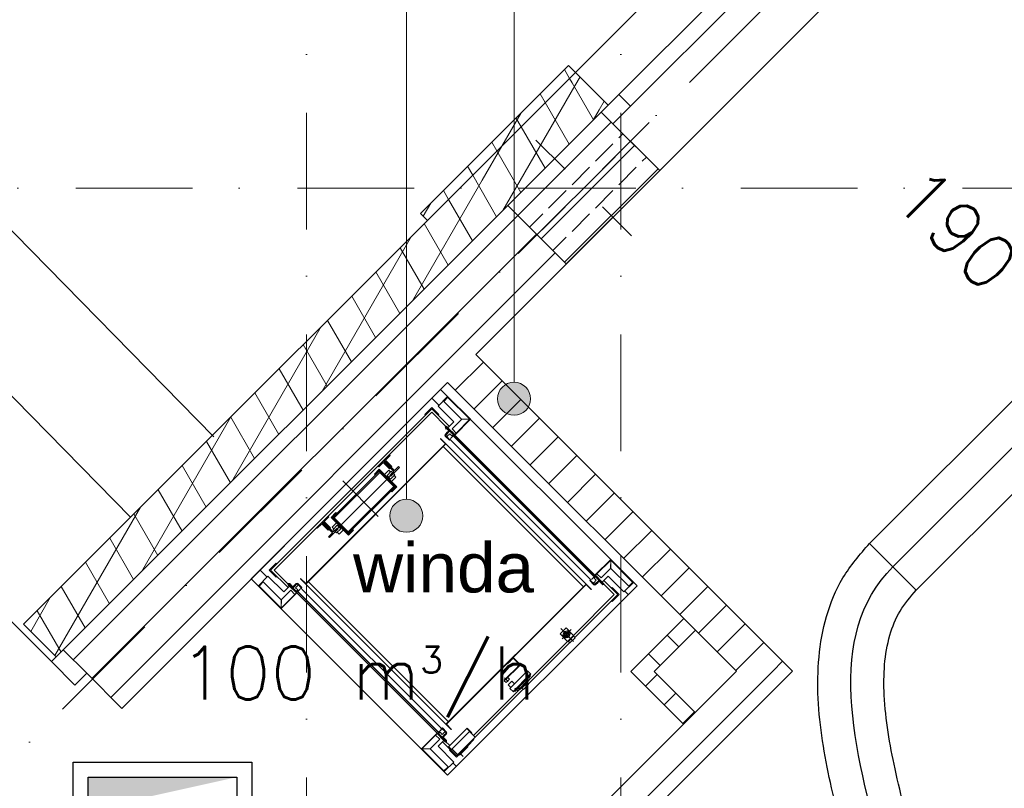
# Model space of a CAD drawing. Header units: millimetres. Extents: x -4612887 to -4536833, y -5457376 to -5415716.
# Tile 43 of 144: x -4593944 to -4590965, y -5426730 to -5424405. Entities that reach past the tile are written whole.
import ezdxf

# ---------------------------------------------------------------- set-up
doc = ezdxf.new("R2010")
doc.units = ezdxf.units.MM
doc.header["$MEASUREMENT"] = 0
doc.linetypes.add('Kropki i Kreski', pattern=[670.277762, 352.777767, -176.388884, 0, -141.111112])
doc.layers.get('0').update_dxf_attribs({"color": 8, "lineweight": 18})
for name, color, linetype, lineweight in [('FLUID-N2', 7, 'Continuous', 30), ('FLUID-N3', 7, 'Continuous', 30), ('FLUID-N3-160-ARRGR', 7, 'Continuous', 25), ('FLUID-W1g-160-ARRGR', 7, 'Continuous', 25), ('Linia', 8, 'Continuous', 18), ('Opisy', 8, 'Continuous', 18), ('Osie', 8, 'Continuous', 18), ('Slupy', 8, 'Continuous', 18), ('Ściany', 8, 'Continuous', 18), ('Ściany obudowa', 8, 'Continuous', 18), ('Ściany wewnętrzne', 7, 'Continuous', 18), ('Ściany zewnętrzne', 255, 'Continuous', 18)]:
    doc.layers.add(name, color=color, linetype=linetype, lineweight=lineweight)
doc.layers.add('FLUID-N3-SYM', color=7, linetype='Continuous')
doc.styles.add('FDBES', font='simplex.shx')
doc.styles.add('GENERATED_STYLE_5', font='arial.ttf')
doc.linetypes.add('ZIGZAG', pattern='A,0.0001,-0.2,[131,ltypeshp.shx,S=0.2,R=0,X=-0.2,Y=0],-0.4,[131,ltypeshp.shx,S=0.2,R=180,X=0.2,Y=0],-0.2', length=0.8001)
pattern_1 = [(60, (-4559356.9, -5416807.61), (-86.60254, 50), []), (120, (-4559356.9, -5416807.61), (86.60254, 50), [])]
pattern_2 = [(45, (-4559356.9, -5416807.61), (-56.56854, 56.56854), [])]
pattern_3 = [(45, (-4559356.9, -5416807.61), (-56.56854, 56.56854), []), (135, (-4559356.9, -5416807.61), (56.56854, 56.56854), [])]

# ---------------------------------------------------------------- blocks, each defined once
blk = doc.blocks.new('*U1137')
at = {"color": 7, "linetype": 'Continuous'}
for p, q in [((-270, -245), (-270, 245)), ((-270, 245), (270, 245)), ((270, 245), (270, -245)), ((270, -245), (-270, -245))]:
    blk.add_line(p, q, dxfattribs=at)
at = {"color": 0, "linetype": 'ByBlock', "lineweight": -2}
for p, q in [((-225, -200), (-225, 200)), ((-225, 200), (225, 200)), ((225, 200), (225, -200)), ((225, -200), (-225, -200))]:
    blk.add_line(p, q, dxfattribs=at)
at = {"color": 0, "linetype": 'ByBlock'}
blk.add_solid([(-225, 200), (225, 200), (-225, -200), (-135, 120)], dxfattribs=at)
blk = doc.blocks.new('*U1136')
at = {"color": 7, "linetype": 'Continuous'}
for p, q in [((-310, -270), (-310, 270)), ((-310, 270), (180, 270)), ((180, 270), (180, -270)), ((255, 225), (255, -225)), ((180, -270), (-310, -270))]:
    blk.add_line(p, q, dxfattribs=at)
at = {"color": 96, "linetype": 'Continuous', "lineweight": -2}
blk.add_line((285, 270), (285, -270), dxfattribs=at)
at = {"color": 0, "linetype": 'ByBlock', "lineweight": -2}
for p, q in [((-265, -225), (-265, 225)), ((-265, 225), (135, 225)), ((135, 225), (135, -225)), ((285, 225), (180, 225)), ((135, -225), (-265, -225)), ((285, -225), (180, -225))]:
    blk.add_line(p, q, dxfattribs=at)
blk = doc.blocks.new('*U264')
at = {"color": 134, "linetype": 'Continuous', "lineweight": -2}
for p, q in [((-600, -100), (-600, 100)), ((600, 100), (600, -100))]:
    blk.add_line(p, q, dxfattribs=at)
at = {"color": 0, "linetype": 'ByBlock', "lineweight": -2}
for p, q in [((-600, 100), (600, 100)), ((-600, -100), (600, -100))]:
    blk.add_line(p, q, dxfattribs=at)
at = {"layer": 'FLUID-N3-SYM', "color": 7, "linetype": 'Continuous'}
blk.add_line((-600, 0), (600, 0), dxfattribs=at)
blk = doc.blocks.new('*U265')
at = {"color": 134, "linetype": 'Continuous', "lineweight": -2}
for p, q in [((-70.7, 70.7), (70.7, -70.7)), ((13.5, -1837), (-127.9, -1695.6))]:
    blk.add_line(p, q, dxfattribs=at)
at = {"color": 134, "linetype": 'ZIGZAG', "lineweight": -2, "ltscale": 50}
for points in [[(-127.9, -1695.6), (-79, -1632.2), (-48.1, -1559.7), (-31, -1378.2), (-63.6, -1155.4), (-125.2, -908.9), (-189.1, -653.2), (-226, -398.2), (-200.9, -150.2), (-151.2, -33.7), (-70.7, 70.7)], [(13.5, -1837), (94, -1732.6), (143.7, -1616.1), (168.8, -1368.2), (131.9, -1113.1), (68, -857.4), (6.4, -611), (-26.2, -388.1), (-9, -206.6), (21.8, -134.1), (70.7, -70.7)]]:
    blk.add_spline(points, degree=3, dxfattribs=at)
at = {"layer": 'FLUID-N3-SYM', "color": 7, "linetype": 'Continuous', "start_tangent": (0.707107, 0.707107), "end_tangent": (0.707107, 0.707107)}
blk.add_spline([(-57.2, -1766.3), (-28.6, -883.2), (0, 0)], degree=3, dxfattribs=at)
blk = doc.blocks.new('Linia_5', base_point=(-4592773.8, -5424266.7))
at = {"layer": 'Linia', "linetype": 'Continuous'}
blk.add_hatch(color=256, dxfattribs=at).paths.add_polyline_path([(-4592723.8, -5425905.8), (-4592727.6, -5425886.7), (-4592738.5, -5425870.5), (-4592754.7, -5425859.7), (-4592773.8, -5425855.8), (-4592792.9, -5425859.7), (-4592809.2, -5425870.5), (-4592820, -5425886.7), (-4592823.8, -5425905.8), (-4592820, -5425925), (-4592809.2, -5425941.2), (-4592792.9, -5425952), (-4592773.8, -5425955.8), (-4592754.7, -5425952), (-4592738.5, -5425941.2), (-4592727.6, -5425925)])
blk.add_line((-4592773.8, -5424266.7), (-4592773.8, -5425855.8), dxfattribs=at)
blk.add_circle((-4592773.8, -5425905.8), 50, dxfattribs=at)
blk = doc.blocks.new('Linia_22', base_point=(-4592448.1, -5423134.4))
at = {"layer": 'Linia', "linetype": 'Continuous'}
blk.add_hatch(color=256, dxfattribs=at).paths.add_polyline_path([(-4592398.1, -5425551.7), (-4592401.9, -5425532.6), (-4592412.7, -5425516.4), (-4592429, -5425505.5), (-4592448.1, -5425501.7), (-4592467.2, -5425505.5), (-4592483.5, -5425516.4), (-4592494.3, -5425532.6), (-4592498.1, -5425551.7), (-4592494.3, -5425570.8), (-4592483.5, -5425587.1), (-4592467.2, -5425597.9), (-4592448.1, -5425601.7), (-4592429, -5425597.9), (-4592412.7, -5425587.1), (-4592401.9, -5425570.8)])
blk.add_line((-4592448.1, -5423134.4), (-4592448.1, -5425501.7), dxfattribs=at)
blk.add_circle((-4592448.1, -5425551.7), 50, dxfattribs=at)

msp = doc.modelspace()

# ---------------------------------------------------------------- hatches: boundary and pattern name
at = {"layer": 'Slupy', "linetype": 'Continuous'}
h = msp.add_hatch(dxfattribs=at)
h.set_pattern_fill('BETON_ZBROJONY', color=8, style=0, pattern_type=2)
h.set_pattern_definition([(45, (-4559356.9, -5416807.61), (-70.71068, 70.71068), []), (45, (-4559392.25, -5416772.26), (-70.71068, 70.71068), [75, -25])])
h.paths.add_polyline_path([(-4592290.2, -5425143.9), (-4592007.4, -5424861.1), (-4592184.2, -5424684.3), (-4592467, -5424967.1)])
at = {"layer": 'Ściany', "linetype": 'Continuous'}
h = msp.add_hatch(dxfattribs=at)
h.set_pattern_fill('IZOLACJA_MIĘKKA', color=8, style=0, pattern_type=2)
h.set_pattern_definition(pattern_1)
h.paths.add_polyline_path([(-4592283.2, -5424542.9), (-4592731.4, -5424991.1), (-4592710.2, -5425012.3), (-4592262, -5424564.1)])
at = {"layer": 'Ściany obudowa', "linetype": 'Continuous'}
h = msp.add_hatch(dxfattribs=at)
h.set_pattern_fill('BLOCZKI_BETONOWE', color=8, style=0, pattern_type=2)
h.set_pattern_definition(pattern_3)
h.paths.add_polyline_path([(-4591934.5, -5426216.9), (-4592094.5, -5426377), (-4592023.8, -5426377), (-4591899.1, -5426252.3)])
h = msp.add_hatch(dxfattribs=at)
h.set_pattern_fill('BLOCZKI_BETONOWE', color=8, style=0, pattern_type=2)
h.set_pattern_definition(pattern_3)
h.paths.add_polyline_path([(-4592094.5, -5426377), (-4591935.5, -5426536), (-4591900.2, -5426500.6), (-4592023.8, -5426377)])
at = {"layer": 'Ściany wewnętrzne', "linetype": 'Continuous'}
h = msp.add_hatch(dxfattribs=at)
h.set_pattern_fill('BLOCZKI_CERAMICZNE', color=8, style=0, pattern_type=2)
h.set_pattern_definition(pattern_2)
h.paths.add_polyline_path([(-4592648.9, -5425502.5), (-4591775.5, -5426375.9), (-4591605.8, -5426375.9), (-4592564, -5425417.7)])
h = msp.add_hatch(dxfattribs=at)
h.set_pattern_fill('BLOCZKI_CERAMICZNE', color=8, style=0, pattern_type=2)
h.set_pattern_definition(pattern_2)
h.paths.add_polyline_path([(-4593493.3, -5428263.4), (-4591605.8, -5426375.9), (-4591775.5, -5426375.9), (-4593578.1, -5428178.6)])
at = {"layer": 'Ściany zewnętrzne', "linetype": 'Continuous'}
h = msp.add_hatch(dxfattribs=at)
h.set_pattern_fill('IZOLACJA_MIĘKKA', color=8, style=0, pattern_type=2)
h.set_pattern_definition(pattern_1)
h.paths.add_polyline_path([(-4592283.2, -5424585.3), (-4592184.2, -5424684.3), (-4592163, -5424663.1), (-4592262, -5424564.1)])
h = msp.add_hatch(dxfattribs=at)
h.set_pattern_fill('IZOLACJA_MIĘKKA', color=8, style=0, pattern_type=2)
h.set_pattern_definition(pattern_1)
h.paths.add_polyline_path([(-4592283.2, -5424585.3), (-4592566, -5424868.1), (-4592467, -5424967.1), (-4592184.2, -5424684.3)])
h = msp.add_hatch(dxfattribs=at)
h.set_pattern_fill('IZOLACJA_MIĘKKA', color=8, style=0, pattern_type=2)
h.set_pattern_definition(pattern_1)
h.paths.add_polyline_path([(-4592566, -5424868.1), (-4593931.8, -5426233.9), (-4593832.8, -5426332.9), (-4593811.6, -5426311.7), (-4592467, -5424967.1)])
h = msp.add_hatch(dxfattribs=at)
h.set_pattern_fill('BLOCZKI_CERAMICZNE', color=8, style=0, pattern_type=2)
h.set_pattern_definition(pattern_2)
h.paths.add_polyline_path([(-4593811.6, -5426311.7), (-4593740.9, -5426382.4), (-4593634.8, -5426488.5), (-4592290.2, -5425143.9), (-4592467, -5424967.1)])

# ---------------------------------------------------------------- linework, layer by layer
at = {"color": 8, "linetype": 'Continuous'}
for p, q in [((-4593242.8, -5426096.5), (-4592670.1, -5425523.7)), ((-4592670.1, -5425523.7), (-4592076.1, -5426117.7)), ((-4592696.6, -5425550.3), (-4592675.4, -5425571.5)), ((-4592678, -5425574.1), (-4592648.9, -5425545)), ((-4592661.3, -5425559), (-4592662.1, -5425558.2)), ((-4592648.9, -5425546.5), (-4592661.3, -5425559)), ((-4592660.8, -5425559.5), (-4592648.3, -5425547.1)), ((-4592606.7, -5425613.6), (-4592660.8, -5425559.5)), ((-4592579.9, -5425613.9), (-4592648.9, -5425545)), ((-4592648.9, -5425546.5), (-4592648.1, -5425547.3)), ((-4592581.5, -5425613.9), (-4592648.9, -5425546.5)), ((-4592648.3, -5425547.1), (-4592581.6, -5425613.9)), ((-4592696.6, -5425582.1), (-4593184.5, -5426070)), ((-4592717.8, -5425599), (-4592696.6, -5425577.8)), ((-4592696.6, -5425582.1), (-4592715.7, -5425601.2)), ((-4592696.6, -5425577.8), (-4592675.4, -5425599)), ((-4592677.5, -5425601.2), (-4592696.6, -5425582.1)), ((-4592696.6, -5425582.1), (-4592643.6, -5425635.1)), ((-4592630.3, -5425621.8), (-4592678, -5425574.1)), ((-4593173.9, -5426070), (-4592696.6, -5425592.7)), ((-4592715.7, -5425601.2), (-4592717.8, -5425599)), ((-4592653.2, -5425636.1), (-4592696.6, -5425592.7)), ((-4592675.4, -5425599), (-4592677.5, -5425601.2)), ((-4592635.6, -5425643.1), (-4592607.2, -5425614.7)), ((-4592579.9, -5425613.9), (-4592627.6, -5425661.6)), ((-4592627.6, -5425661.6), (-4592579.9, -5425613.9)), ((-4592581.5, -5425613.9), (-4592623.1, -5425655.5)), ((-4592623.1, -5425655.5), (-4592581.6, -5425613.9)), ((-4592607.2, -5425614.7), (-4592581.6, -5425613.9)), ((-4592606.7, -5425613.6), (-4592581.5, -5425613.9)), ((-4592656, -5425659.8), (-4592646.5, -5425650.2)), ((-4592646.5, -5425648.1), (-4592655.8, -5425638.8)), ((-4592648.2, -5425636.5), (-4592655.2, -5425643.5)), ((-4592654.4, -5425637.5), (-4592645.2, -5425646.7)), ((-4592654.2, -5425635.1), (-4592653.4, -5425634.3)), ((-4592654.2, -5425635.1), (-4592627.6, -5425661.6)), ((-4592653.9, -5425660.8), (-4592643.3, -5425650.2)), ((-4592653.4, -5425634.3), (-4592648.1, -5425639.6)), ((-4592653.1, -5425636.2), (-4592627.9, -5425661.4)), ((-4592648.1, -5425639.6), (-4592630.3, -5425621.8)), ((-4592627.6, -5425660), (-4592648.1, -5425639.6)), ((-4592645.1, -5425646.8), (-4592629.2, -5425662.7)), ((-4592641.7, -5425650.2), (-4592632.2, -5425659.8)), ((-4592623.1, -5425655.5), (-4592635.6, -5425643.1)), ((-4592670.1, -5425672.2), (-4592670.7, -5425672.9)), ((-4592670.7, -5425672.9), (-4592655.5, -5425688.1)), ((-4592654.2, -5425688.1), (-4592670.1, -5425672.2)), ((-4592643.6, -5425677), (-4592656, -5425664.5)), ((-4592654.7, -5425661.1), (-4592645.1, -5425651.5)), ((-4592642.2, -5425675.7), (-4592654.7, -5425663.2)), ((-4592652, -5425664.8), (-4592653.9, -5425662.9)), ((-4592648, -5425657.1), (-4592652, -5425653.2)), ((-4592642.8, -5425657.6), (-4592649.9, -5425664.8)), ((-4592645.7, -5425660.5), (-4592646.5, -5425661.3)), ((-4592642.2, -5425675.7), (-4592643.6, -5425677)), ((-4592636.4, -5425664), (-4592642.8, -5425657.6)), ((-4592639.3, -5425671.2), (-4592632.2, -5425664)), ((-4592218.2, -5426097.6), (-4592639.3, -5425676.5)), ((-4592634.3, -5425661.9), (-4592636.4, -5425664)), ((-4592203.6, -5426092.5), (-4592634.3, -5425661.9)), ((-4592632.2, -5425659.8), (-4592633.5, -5425661.1)), ((-4592633.5, -5425661.1), (-4592202.9, -5426091.7)), ((-4592632.2, -5425664), (-4592205.8, -5426090.4)), ((-4592629.2, -5425662.7), (-4592627.9, -5425661.4)), ((-4592203.1, -5426086.2), (-4592627.9, -5425661.4)), ((-4592623.1, -5425655.5), (-4592627.6, -5425660)), ((-4592627.6, -5425661.6), (-4592203.4, -5426085.9)), ((-4592654.2, -5425688.1), (-4593078.4, -5426112.4)), ((-4592655.5, -5425688.1), (-4593078.4, -5426111.1)), ((-4592237.9, -5426120.4), (-4592662.1, -5425696.1)), ((-4592229.9, -5426112.4), (-4592654.2, -5425688.1)), ((-4592843.8, -5425739.9), (-4592822.5, -5425761.1)), ((-4592841.1, -5425737.2), (-4592819.9, -5425758.4)), ((-4592836.9, -5425737.2), (-4592823.1, -5425723.4)), ((-4592817.8, -5425756.3), (-4592836.9, -5425737.2)), ((-4592823.1, -5425723.4), (-4592825.2, -5425721.3)), ((-4592870.5, -5425779.9), (-4592855.7, -5425765)), ((-4592869, -5425781.5), (-4592855.7, -5425768.2)), ((-4592857.6, -5425757.9), (-4592859.7, -5425755.8)), ((-4592843.8, -5425744.1), (-4592857.6, -5425757.9)), ((-4592802.7, -5425818.1), (-4592855.7, -5425765)), ((-4592805.3, -5425818.6), (-4592855.7, -5425768.2)), ((-4592824.7, -5425763.2), (-4592843.8, -5425744.1)), ((-4592826.8, -5425768), (-4592839.8, -5425781)), ((-4592835.8, -5425747.8), (-4592833.2, -5425745.2)), ((-4592811.9, -5425771.7), (-4592835.8, -5425747.8)), ((-4592833.2, -5425745.2), (-4592809.3, -5425769)), ((-4592826.8, -5425768), (-4592821.5, -5425773.3)), ((-4592822.5, -5425761.1), (-4592824.7, -5425763.2)), ((-4592794.7, -5425759.7), (-4592821.2, -5425786.3)), ((-4592819.9, -5425758.4), (-4592817.8, -5425756.3)), ((-4592809.3, -5425769), (-4592797.4, -5425757.1)), ((-4592797.4, -5425757.1), (-4592794.7, -5425759.7)), ((-4592855.8, -5425770.5), (-4592996.1, -5425910.8)), ((-4592854.4, -5425774.3), (-4592992.3, -5425912.2)), ((-4592814.1, -5425776.4), (-4592990.1, -5425952.5)), ((-4592966.5, -5425800.1), (-4592858.8, -5425907.8)), ((-4592869, -5425781.5), (-4592870.5, -5425779.9)), ((-4592808.1, -5425818.2), (-4592855.8, -5425770.5)), ((-4592811.9, -5425816.8), (-4592854.4, -5425774.3)), ((-4592832.1, -5425783.9), (-4592819.4, -5425771.1)), ((-4592821.5, -5425794.5), (-4592832.1, -5425783.9)), ((-4592823.9, -5425783.6), (-4592811.9, -5425771.7)), ((-4592815.4, -5425775.1), (-4592823.9, -5425783.6)), ((-4592821.2, -5425786.3), (-4592823.9, -5425783.6)), ((-4592823.9, -5425783.6), (-4592821.2, -5425786.3)), ((-4592808.8, -5425781.7), (-4592821.5, -5425794.5)), ((-4592821.2, -5425786.3), (-4592812.7, -5425777.8)), ((-4592819.4, -5425771.1), (-4592815.4, -5425775.1)), ((-4592805.6, -5425789.2), (-4592818.6, -5425802.2)), ((-4592808.8, -5425781.7), (-4592812.7, -5425777.8)), ((-4592805.6, -5425789.2), (-4592810.9, -5425783.9)), ((-4592811.9, -5425816.8), (-4592949.8, -5425954.6)), ((-4592808.1, -5425818.2), (-4592948.4, -5425958.5)), ((-4592818.6, -5425831.9), (-4592805.3, -5425818.6)), ((-4592817.5, -5425832.9), (-4592802.7, -5425818.1)), ((-4592817.5, -5425832.9), (-4592818.6, -5425831.9)), ((-4593022.5, -5425922.8), (-4593008.7, -5425909)), ((-4593008.7, -5425909), (-4593010.8, -5425906.9)), ((-4592986.7, -5425896), (-4593001.5, -5425910.9)), ((-4592948.5, -5425963.9), (-4593001.5, -5425910.9)), ((-4592985.1, -5425897.6), (-4592998.4, -5425910.9)), ((-4592948, -5425961.3), (-4592998.4, -5425910.9)), ((-4592948.4, -5425958.5), (-4592996.1, -5425910.8)), ((-4592949.8, -5425954.6), (-4592992.3, -5425912.2)), ((-4592985.1, -5425897.6), (-4592986.7, -5425896)), ((-4593043.2, -5425943.5), (-4593045.3, -5425941.4)), ((-4593043.2, -5425943.5), (-4593045.3, -5425941.4)), ((-4593029.4, -5425929.7), (-4593043.2, -5425943.5)), ((-4593029.4, -5425925.5), (-4593008.2, -5425946.7)), ((-4593010.3, -5425948.8), (-4593029.4, -5425929.7)), ((-4593026.7, -5425922.8), (-4593005.5, -5425944)), ((-4593003.4, -5425941.9), (-4593022.5, -5425922.8)), ((-4593018.8, -5425930.8), (-4593021.4, -5425933.4)), ((-4593021.4, -5425933.4), (-4592997.6, -5425957.3)), ((-4592994.9, -5425954.6), (-4593018.8, -5425930.8)), ((-4593008.2, -5425946.7), (-4593010.3, -5425948.8)), ((-4593006.8, -5425971.9), (-4592980.3, -5425945.4)), ((-4593005.5, -5425944), (-4593003.4, -5425941.9)), ((-4592998.6, -5425939.8), (-4592985.6, -5425926.8)), ((-4592998.6, -5425939.8), (-4592993.3, -5425945.1)), ((-4592982.7, -5425934.5), (-4592995.4, -5425947.2)), ((-4592995.4, -5425947.2), (-4592991.5, -5425951.2)), ((-4592983, -5425942.7), (-4592994.9, -5425954.6)), ((-4592991.5, -5425951.2), (-4592983, -5425942.7)), ((-4592980.3, -5425945.4), (-4592988.8, -5425953.8)), ((-4592984.8, -5425957.8), (-4592972.1, -5425945.1)), ((-4592980.3, -5425945.4), (-4592983, -5425942.7)), ((-4592983, -5425942.7), (-4592980.3, -5425945.4)), ((-4592972.1, -5425945.1), (-4592982.7, -5425934.5)), ((-4592977.4, -5425961), (-4592964.4, -5425948)), ((-4592933.7, -5425949.1), (-4592948.5, -5425963.9)), ((-4592934.7, -5425948), (-4592948, -5425961.3)), ((-4592933.7, -5425949.1), (-4592934.7, -5425948)), ((-4592997.6, -5425957.3), (-4593009.5, -5425969.2)), ((-4593009.5, -5425969.2), (-4593006.8, -5425971.9)), ((-4593009.5, -5425969.2), (-4593006.8, -5425971.9)), ((-4592984.8, -5425957.8), (-4592988.8, -5425953.8)), ((-4592977.4, -5425961), (-4592982.7, -5425955.7)), ((-4592155.7, -5426038.2), (-4592203.4, -5426085.9)), ((-4592203.4, -5426085.9), (-4592155.7, -5426038.2)), ((-4592155.7, -5426038.2), (-4592086.7, -5426107.1)), ((-4593167.5, -5426048.8), (-4593188.7, -5426070)), ((-4593184.5, -5426070), (-4593165.4, -5426050.9)), ((-4593165.4, -5426050.9), (-4593167.5, -5426048.8)), ((-4592155.7, -5426039.7), (-4592197.3, -5426081.4)), ((-4592184.8, -5426093.8), (-4592156.4, -5426065.5)), ((-4592182.2, -5426064.7), (-4592182.1, -5426064.7)), ((-4592155.7, -5426039.8), (-4592156.4, -5426065.5)), ((-4592088.8, -5426106.6), (-4592155.7, -5426039.8)), ((-4592155.6, -5426040.8), (-4592155.6, -5426039.8)), ((-4592155.6, -5426039.8), (-4592088.3, -5426107.1)), ((-4592155.4, -5426064.9), (-4592155.6, -5426040.8)), ((-4592101.3, -5426119), (-4592155.4, -5426064.9)), ((-4593242.8, -5426096.5), (-4592648.9, -5426690.5)), ((-4593192.5, -5426088.5), (-4593221.6, -5426117.7)), ((-4593216.3, -5426070), (-4593195.1, -5426091.2)), ((-4593144.7, -5426136.3), (-4593192.5, -5426088.5)), ((-4593188.7, -5426070), (-4593167.5, -5426091.2)), ((-4593165.4, -5426089.1), (-4593184.5, -5426070)), ((-4593131.5, -5426123), (-4593184.5, -5426070)), ((-4593173.9, -5426070), (-4592680.4, -5426563.5)), ((-4593167.5, -5426091.2), (-4593165.4, -5426089.1)), ((-4593094.3, -5426096.5), (-4593093.7, -5426095.8)), ((-4593078.4, -5426112.4), (-4593094.3, -5426096.5)), ((-4593094.3, -5426096.5), (-4593093.7, -5426097.2)), ((-4593093.7, -5426095.8), (-4593078.4, -5426111.1)), ((-4592205.8, -5426090.4), (-4592212.9, -5426097.6)), ((-4592205.8, -5426094.6), (-4592203.6, -5426092.5)), ((-4592199.4, -5426101), (-4592205.8, -5426094.6)), ((-4592204.4, -5426087.5), (-4592203.1, -5426086.2)), ((-4592188.5, -5426103.4), (-4592204.4, -5426087.5)), ((-4592176.9, -5426112.4), (-4592203.4, -5426085.9)), ((-4592203.1, -5426086.2), (-4592177.9, -5426111.3)), ((-4592202.9, -5426091.7), (-4592201.5, -5426090.4)), ((-4592197.3, -5426081.4), (-4592201.8, -5426085.9)), ((-4592201.8, -5426085.9), (-4592181.4, -5426106.3)), ((-4592201.5, -5426090.4), (-4592192, -5426099.9)), ((-4592198.1, -5426080.6), (-4592198.1, -5426080.6)), ((-4592197.3, -5426081.4), (-4592184.8, -5426093.8)), ((-4592163.6, -5426088.5), (-4592181.4, -5426106.3)), ((-4592115.9, -5426136.3), (-4592163.6, -5426088.5)), ((-4593152.7, -5426186.7), (-4593221.6, -5426117.7)), ((-4593220, -5426117.7), (-4593207.6, -5426105.3)), ((-4593220, -5426117.7), (-4593219.2, -5426118.5)), ((-4593152.7, -5426185.1), (-4593220, -5426117.7)), ((-4593207, -5426105.8), (-4593219.5, -5426118.2)), ((-4593219.5, -5426118.2), (-4593152.6, -5426185)), ((-4593207.6, -5426105.3), (-4593208.4, -5426104.5)), ((-4593153, -5426159.9), (-4593207, -5426105.8)), ((-4593127, -5426118.5), (-4593144.7, -5426136.3)), ((-4593131.5, -5426112.4), (-4593132.3, -5426113.2)), ((-4593132.3, -5426113.2), (-4593127, -5426118.5)), ((-4593131.5, -5426112.4), (-4593105, -5426138.9)), ((-4593130.4, -5426113.5), (-4593105.2, -5426138.7)), ((-4593130, -5426118.4), (-4593123.1, -5426111.4)), ((-4593129.1, -5426112.1), (-4593119.8, -5426121.4)), ((-4593118.5, -5426120.1), (-4593127.8, -5426110.8)), ((-4593106.5, -5426138.9), (-4593127, -5426118.5)), ((-4593119.8, -5426121.4), (-4593103.9, -5426137.3)), ((-4593106.8, -5426110.6), (-4593116.4, -5426120.1)), ((-4593105.8, -5426112.7), (-4593116.4, -5426123.3)), ((-4593116.4, -5426124.9), (-4593106.8, -5426134.4)), ((-4593105.5, -5426111.9), (-4593115, -5426121.4)), ((-4593109.4, -5426118.5), (-4593113.4, -5426114.6)), ((-4593108.9, -5426123.8), (-4593101.8, -5426116.7)), ((-4593102.6, -5426130.2), (-4593108.9, -5426123.8)), ((-4593106, -5426120.9), (-4593105.2, -5426120.1)), ((-4593101.8, -5426114.5), (-4593103.6, -5426112.7)), ((-4593090.9, -5426124.3), (-4593103.4, -5426111.9)), ((-4593095.4, -5426127.3), (-4593102.6, -5426134.4)), ((-4593089.6, -5426123), (-4593102, -5426110.6)), ((-4593090.9, -5426124.3), (-4593089.6, -5426123)), ((-4592669, -5426548.3), (-4593090.1, -5426127.3)), ((-4592654.2, -5426536.7), (-4593078.4, -5426112.4)), ((-4593070.5, -5426104.5), (-4592646.2, -5426528.7)), ((-4592229.9, -5426112.4), (-4592654.2, -5426536.7)), ((-4592229.9, -5426113.7), (-4592652.8, -5426536.7)), ((-4592076.1, -5426117.7), (-4592648.9, -5426690.5)), ((-4592229.9, -5426112.4), (-4592214, -5426128.3)), ((-4592214.7, -5426129), (-4592229.9, -5426113.7)), ((-4592218.8, -5426101.8), (-4592217.4, -5426100.5)), ((-4592206.3, -5426114.3), (-4592218.8, -5426101.8)), ((-4592217.4, -5426100.5), (-4592205, -5426112.9)), ((-4592206.6, -5426108.2), (-4592199.4, -5426101)), ((-4592204.7, -5426112.1), (-4592206.6, -5426110.3)), ((-4592202.3, -5426103.9), (-4592203.1, -5426104.7)), ((-4592202.9, -5426112.9), (-4592193.3, -5426103.4)), ((-4592192, -5426101.5), (-4592202.6, -5426112.1)), ((-4592201.5, -5426114.3), (-4592192, -5426104.7)), ((-4592198.9, -5426106.3), (-4592194.9, -5426110.2)), ((-4592189.9, -5426104.7), (-4592180.6, -5426114)), ((-4592188.4, -5426103.5), (-4592179.3, -5426112.7)), ((-4592179.2, -5426107.8), (-4592184, -5426112.6)), ((-4592181.4, -5426106.3), (-4592176.1, -5426111.6)), ((-4592145.1, -5426144.2), (-4592177.8, -5426111.5)), ((-4592176.9, -5426101.8), (-4592134.4, -5426144.2)), ((-4592176.1, -5426111.6), (-4592176.9, -5426112.4)), ((-4592151.4, -5426123), (-4592153.5, -5426125.1)), ((-4592153.5, -5426125.1), (-4592134.4, -5426144.2)), ((-4592130.2, -5426144.2), (-4592151.4, -5426123)), ((-4592086.7, -5426107.1), (-4592115.9, -5426136.3)), ((-4592101.3, -5426119), (-4592088.8, -5426106.6)), ((-4592088.3, -5426107.1), (-4592100.8, -5426119.6)), ((-4592100.8, -5426119.6), (-4592100, -5426120.4)), ((-4593152.7, -5426186.7), (-4593105, -5426138.9)), ((-4593105, -5426138.9), (-4593152.7, -5426186.7)), ((-4593152.7, -5426185.1), (-4593111.1, -5426143.4)), ((-4593111.1, -5426143.4), (-4593152.6, -5426185)), ((-4593123.5, -5426131), (-4593151.9, -5426159.3)), ((-4593111.1, -5426143.4), (-4593123.5, -5426131)), ((-4593111.1, -5426143.4), (-4593106.5, -5426138.9)), ((-4593110.3, -5426144.2), (-4593110.2, -5426144.3)), ((-4593106.8, -5426134.4), (-4593105.5, -5426133.1)), ((-4593105.5, -5426133.1), (-4592674.9, -5426563.7)), ((-4593103.9, -5426137.3), (-4593105.2, -5426138.7)), ((-4593105, -5426138.9), (-4592680.7, -5426563.2)), ((-4593104.7, -5426132.3), (-4593102.6, -5426130.2)), ((-4592674.1, -5426562.9), (-4593104.7, -5426132.3)), ((-4593102.6, -5426134.4), (-4592676.2, -5426560.8)), ((-4592145.1, -5426144.2), (-4592268.4, -5426267.6)), ((-4592134.4, -5426144.2), (-4592264.1, -5426273.9)), ((-4592214, -5426128.3), (-4592214.7, -5426129)), ((-4592134.4, -5426144.2), (-4592153.5, -5426163.3)), ((-4592151.4, -5426165.4), (-4592130.2, -5426144.2)), ((-4592113.2, -5426133.6), (-4592102.6, -5426144.2)), ((-4593153, -5426159.9), (-4593152.7, -5426185.1)), ((-4593151.9, -5426159.3), (-4593152.6, -5426185)), ((-4592153.5, -5426163.3), (-4592151.4, -5426165.4)), ((-4592290.9, -5426245), (-4592309, -5426263)), ((-4592268.4, -5426267.6), (-4592290.9, -5426245)), ((-4592286.4, -5426285.6), (-4592309, -5426263)), ((-4592268.1, -5426285.9), (-4592306.9, -5426247.1)), ((-4592274.9, -5426250.2), (-4592302.9, -5426278.2)), ((-4592297.7, -5426257.4), (-4592300.2, -5426266.8)), ((-4592292.9, -5426275.1), (-4592299.8, -5426268.2)), ((-4592299.1, -5426266.4), (-4592296.9, -5426258.2)), ((-4592298.7, -5426268), (-4592292.7, -5426274)), ((-4592287.2, -5426253.8), (-4592296.6, -5426256.3)), ((-4592295.7, -5426257), (-4592287.6, -5426254.9)), ((-4592282.1, -5426273), (-4592291.5, -5426275.5)), ((-4592291.1, -5426274.4), (-4592282.9, -5426272.2)), ((-4592268.4, -5426267.6), (-4592286.4, -5426285.6)), ((-4592285.9, -5426255.3), (-4592280, -5426261.3)), ((-4592278.9, -5426261.1), (-4592285.7, -5426254.2)), ((-4592268.6, -5426269.4), (-4592284.6, -5426285.3)), ((-4592267.9, -5426270.2), (-4592283.8, -5426286.1)), ((-4592281.7, -5426271), (-4592279.5, -5426262.9)), ((-4592278.5, -5426262.5), (-4592281, -5426271.9)), ((-4592263.3, -5426274.7), (-4592279.3, -5426290.6)), ((-4592268.6, -5426269.4), (-4592263.3, -5426274.7)), ((-4592286.4, -5426285.6), (-4592570.9, -5426570.1)), ((-4592280, -5426289.8), (-4592404.8, -5426414.6)), ((-4592284.6, -5426285.3), (-4592279.3, -5426290.6)), ((-4592450.8, -5426334.6), (-4592468.8, -5426352.6)), ((-4592428.9, -5426356.5), (-4592450.8, -5426334.6)), ((-4592431, -5426356.5), (-4592477.7, -5426403.2)), ((-4592476.6, -5426404.2), (-4592428.9, -5426356.5)), ((-4592468.8, -5426352.6), (-4592467.8, -5426353.7)), ((-4592467.8, -5426353.7), (-4592450.8, -5426336.7)), ((-4592463.7, -5426345.6), (-4592460.3, -5426349)), ((-4592450.8, -5426336.7), (-4592431, -5426356.5)), ((-4592434, -5426364.1), (-4592437.4, -5426360.8)), ((-4592477.7, -5426405.3), (-4592467.1, -5426394.7)), ((-4592465.7, -5426406.7), (-4592476.8, -5426395.6)), ((-4592467.1, -5426394.7), (-4592461.8, -5426400)), ((-4592407.4, -5426374.8), (-4592460.5, -5426427.8)), ((-4592397.9, -5426384.3), (-4592450.9, -5426437.4)), ((-4592396.8, -5426385.4), (-4592449.9, -5426438.4)), ((-4592408, -5426390.2), (-4592401.1, -5426397)), ((-4592398.9, -5426389.1), (-4592407.7, -5426397.9)), ((-4592396.8, -5426385.4), (-4592407.4, -5426374.8)), ((-4592398.2, -5426389.9), (-4592406.9, -5426398.7)), ((-4592398.2, -5426389.9), (-4592398.9, -5426389.1)), ((-4592477.7, -5426403.2), (-4592476.6, -5426404.2)), ((-4592472.4, -5426410.6), (-4592477.7, -5426405.3)), ((-4592461.8, -5426400), (-4592472.4, -5426410.6)), ((-4592465.8, -5426417.2), (-4592455.2, -5426406.6)), ((-4592465.8, -5426417.2), (-4592457.8, -5426425.2)), ((-4592455.2, -5426406.6), (-4592447.2, -5426414.6)), ((-4592410.6, -5426401.3), (-4592434, -5426424.6)), ((-4592405, -5426404.2), (-4592431, -5426430.2)), ((-4592430.8, -5426427.8), (-4592407.4, -5426404.5)), ((-4592425.9, -5426409.4), (-4592417.2, -5426418)), ((-4592409.3, -5426410.1), (-4592425.2, -5426426)), ((-4592408.5, -5426410.9), (-4592424.4, -5426426.8)), ((-4592419.9, -5426431.3), (-4592404, -5426415.4)), ((-4592411.9, -5426423.3), (-4592411.3, -5426424)), ((-4592407.4, -5426403.4), (-4592409.6, -5426401.3)), ((-4592404.3, -5426405), (-4592409.3, -5426410.1)), ((-4592404, -5426415.4), (-4592409.3, -5426410.1)), ((-4592406.4, -5426402.4), (-4592408.5, -5426400.2)), ((-4592405, -5426403.2), (-4592407.7, -5426400.5)), ((-4592404.3, -5426402.4), (-4592406.9, -5426399.7)), ((-4592420.7, -5426430.5), (-4592565.6, -5426575.4)), ((-4592449.9, -5426438.4), (-4592460.5, -5426427.8)), ((-4592446.1, -5426436.3), (-4592437.4, -5426427.6)), ((-4592446.1, -5426436.3), (-4592445.4, -5426437.1)), ((-4592445.4, -5426437.1), (-4592436.6, -5426428.4)), ((-4592445.2, -5426427.2), (-4592438.1, -5426434.3)), ((-4592435.5, -5426428.4), (-4592432.9, -5426431)), ((-4592435, -5426426.8), (-4592432.9, -5426428.9)), ((-4592434.7, -5426427.6), (-4592432.1, -5426430.2)), ((-4592434, -5426425.7), (-4592431.8, -5426427.8)), ((-4592425.2, -5426426), (-4592430.2, -5426431)), ((-4592425.2, -5426426), (-4592419.9, -5426431.3)), ((-4592654.2, -5426536.7), (-4592638.3, -5426552.6)), ((-4592637.6, -5426551.9), (-4592652.8, -5426536.7)), ((-4592728.4, -5426610.9), (-4592680.7, -5426563.2)), ((-4592680.7, -5426563.2), (-4592728.4, -5426610.9)), ((-4592726.8, -5426610.9), (-4592685.2, -5426569.3)), ((-4592685.2, -5426569.3), (-4592680.7, -5426564.8)), ((-4592685.2, -5426569.3), (-4592672.7, -5426581.8)), ((-4592654.2, -5426589.7), (-4592680.7, -5426563.2)), ((-4592680.7, -5426564.8), (-4592660.3, -5426585.2)), ((-4592679.1, -5426562.1), (-4592680.4, -5426563.5)), ((-4592680.4, -5426563.5), (-4592655.2, -5426588.7)), ((-4592663.2, -5426578), (-4592679.1, -5426562.1)), ((-4592676.2, -5426560.8), (-4592669, -5426553.6)), ((-4592674.9, -5426563.7), (-4592676.2, -5426565.1)), ((-4592676.2, -5426565.1), (-4592666.6, -5426574.6)), ((-4592671.9, -5426560.8), (-4592674.1, -5426562.9)), ((-4592665.6, -5426567.2), (-4592671.9, -5426560.8)), ((-4592664.8, -5426547.8), (-4592666.1, -5426549.1)), ((-4592666.1, -5426549.1), (-4592653.6, -5426561.6)), ((-4592658.4, -5426560), (-4592665.6, -5426567.2)), ((-4592665, -5426574.6), (-4592654.4, -5426564)), ((-4592652.3, -5426560.3), (-4592664.8, -5426547.8)), ((-4592653.6, -5426563.7), (-4592663.2, -5426573.3)), ((-4592662.7, -5426564.3), (-4592661.9, -5426563.5)), ((-4592652.3, -5426565.1), (-4592661.9, -5426574.6)), ((-4592660.3, -5426567.7), (-4592656.3, -5426571.6)), ((-4592654.4, -5426561.9), (-4592656.3, -5426560)), ((-4592646.5, -5426604.8), (-4592590, -5426548.3)), ((-4592638.3, -5426552.6), (-4592638.9, -5426551.9)), ((-4592638.3, -5426552.6), (-4592637.6, -5426551.9)), ((-4592636.4, -5426612.2), (-4592582.6, -5426558.4)), ((-4592590, -5426548.3), (-4592575.9, -5426562.4)), ((-4592582, -5426557.9), (-4592590, -5426549.9)), ((-4592582.6, -5426558.4), (-4592582, -5426557.9)), ((-4592565.6, -5426575.4), (-4592582.6, -5426558.4)), ((-4592576.7, -5426563.2), (-4592582, -5426557.9)), ((-4592575.9, -5426562.4), (-4592576.7, -5426563.2)), ((-4592701.9, -5426584.4), (-4592701.9, -5426584.4)), ((-4592672.7, -5426581.8), (-4592701.1, -5426610.1)), ((-4592678, -5426603), (-4592660.3, -5426585.2)), ((-4592630.3, -5426650.7), (-4592678, -5426603)), ((-4592622.4, -5426632.1), (-4592664.8, -5426589.7)), ((-4592663.1, -5426578.1), (-4592653.9, -5426587.3)), ((-4592661.9, -5426576.7), (-4592652.6, -5426586)), ((-4592660.3, -5426585.2), (-4592655, -5426590.5)), ((-4592658.8, -5426587.4), (-4592654, -5426582.6)), ((-4592655.1, -5426588.8), (-4592642.8, -5426601.1)), ((-4592655, -5426590.5), (-4592654.2, -5426589.7)), ((-4592619.4, -5426629.2), (-4592565.6, -5426575.4)), ((-4592614.4, -5426628.4), (-4592590.3, -5426604.3)), ((-4592590.1, -5426603.6), (-4592590.4, -5426602.3)), ((-4592589.9, -5426600.2), (-4592571.2, -5426581.5)), ((-4592589.8, -5426599.6), (-4592571.4, -5426581.2)), ((-4592588.2, -5426602.2), (-4592587.8, -5426603.4)), ((-4592569.6, -5426583.1), (-4592588, -5426601.5)), ((-4592571.2, -5426581.5), (-4592569.6, -5426583.1)), ((-4592728.4, -5426610.9), (-4592659.5, -5426679.9)), ((-4592726.8, -5426610.9), (-4592701.1, -5426610.1)), ((-4592725.8, -5426611), (-4592726.8, -5426610.9)), ((-4592726.8, -5426610.9), (-4592659.5, -5426678.3)), ((-4592660, -5426677.7), (-4592726.8, -5426610.9)), ((-4592701.6, -5426611.2), (-4592725.8, -5426611)), ((-4592647.5, -5426665.3), (-4592701.6, -5426611.2)), ((-4592646.5, -5426604.8), (-4592637.7, -5426613.6)), ((-4592644.9, -5426604.8), (-4592636.9, -5426612.8)), ((-4592643.6, -5426615.2), (-4592641.4, -5426613)), ((-4592622.4, -5426636.4), (-4592643.6, -5426615.2)), ((-4592641.4, -5426613), (-4592622.4, -5426632.1)), ((-4592637.7, -5426613.6), (-4592636.4, -5426612.2)), ((-4592619.4, -5426629.2), (-4592636.4, -5426612.2)), ((-4592619.4, -5426627.6), (-4592635.6, -5426611.4)), ((-4592614.4, -5426628.4), (-4592622.4, -5426636.4)), ((-4592622.4, -5426632.1), (-4592619.4, -5426629.2)), ((-4592619.4, -5426629.2), (-4592622.4, -5426632.1)), ((-4592612.8, -5426630), (-4592614.4, -5426628.4)), ((-4592602.4, -5426634.1), (-4592613.3, -5426623.1)), ((-4592588.4, -5426605.6), (-4592612.8, -5426630)), ((-4592603.3, -5426613), (-4592603.2, -5426613.1)), ((-4592603.3, -5426613), (-4592603.2, -5426613.1)), ((-4592603.3, -5426613), (-4592601.1, -5426615.2)), ((-4592601.1, -5426615.2), (-4592601.1, -5426615.2)), ((-4592659.5, -5426679.9), (-4592630.3, -5426650.7)), ((-4592633, -5426653.3), (-4592622.4, -5426664)), ((-4592647.5, -5426665.3), (-4592660, -5426677.7)), ((-4592659.5, -5426678.3), (-4592647, -5426665.8)), ((-4592647, -5426665.8), (-4592646.2, -5426666.6))]:
    msp.add_line(p, q, dxfattribs=at)
for radius in [9.94, 6.75, 4.69]:
    msp.add_circle((-4592289.3, -5426264.6), radius, dxfattribs=at)
for centre, radius, start, end in [((-4592654.4, -5425637.5), 1.87, 45, 225), ((-4592647.5, -5425649.2), 1.5, 315, 45), ((-4592647.5, -5425649.2), 3.37, 315, 45), ((-4592642.5, -5425651), 1.12, 45, 135), ((-4592653.6, -5425662.2), 3.37, 135, 225), ((-4592653.6, -5425662.2), 1.5, 135, 225), ((-4592652.8, -5425661.9), 1.5, 135, 225), ((-4592651, -5425663.7), 1.5, 225, 315), ((-4592636.7, -5425673.8), 3.75, 135, 225), ((-4592215.6, -5426094.9), 3.75, 225, 315), ((-4593129.1, -5426112.1), 1.87, 45, 225), ((-4593117.4, -5426119), 3.37, 225, 315), ((-4593117.4, -5426119), 1.5, 225, 315), ((-4593115.6, -5426124.1), 1.12, 135, 225), ((-4593104.4, -5426112.9), 3.37, 45, 135), ((-4593104.7, -5426113.7), 1.5, 45, 135), ((-4593104.4, -5426112.9), 1.5, 45, 135), ((-4593102.8, -5426115.6), 1.5, 315, 45), ((-4593092.8, -5426129.9), 3.75, 45, 135), ((-4592205.5, -5426109.2), 1.5, 135, 225), ((-4592203.9, -5426111.9), 3.37, 225, 315), ((-4592203.9, -5426111.9), 1.5, 225, 315), ((-4592203.6, -5426111.1), 1.5, 225, 315), ((-4592190.9, -5426105.8), 3.37, 45, 135), ((-4592192.8, -5426100.7), 1.12, 315, 45), ((-4592190.9, -5426105.8), 1.5, 45, 135), ((-4592179.3, -5426112.7), 1.88, 225, 45), ((-4592289.3, -5426264.6), 11.1, 191.0638, 198.9362), ((-4592298.9, -5426267.2), 0.375, 103.9189, 286.0811), ((-4592289.3, -5426264.6), 11.1, 131.0638, 138.9362), ((-4592296.4, -5426257.6), 0.375, 43.9189, 226.0811), ((-4592289.3, -5426264.6), 11.1, 251.0638, 258.9362), ((-4592291.9, -5426274.2), 0.375, 163.9189, 346.0811), ((-4592289.3, -5426264.6), 11.1, 71.0638, 78.9362), ((-4592286.8, -5426255), 0.375, 343.9189, 166.0811), ((-4592282.3, -5426271.7), 0.375, 223.9189, 46.0811), ((-4592289.3, -5426264.6), 11.1, 311.0638, 318.9362), ((-4592279.7, -5426262.1), 0.375, 283.9189, 106.0811), ((-4592289.3, -5426264.6), 11.1, 11.0638, 18.9362), ((-4592433.4, -5426425.2), 2.25, 135, 225), ((-4592433.4, -5426425.2), 0.75, 135, 225), ((-4592410.1, -5426401.8), 2.25, 45, 135), ((-4592410.1, -5426401.8), 0.75, 45, 135), ((-4592406.4, -5426399.2), 1.88, 135, 225), ((-4592408, -5426404), 0.75, 315, 45), ((-4592406.4, -5426399.2), 0.75, 135, 225), ((-4592408, -5426404), 2.25, 315, 45), ((-4592405.6, -5426403.7), 0.75, 315, 45), ((-4592405.6, -5426403.7), 1.88, 315, 45), ((-4592436.1, -5426428.9), 1.88, 45, 135), ((-4592436.1, -5426428.9), 0.75, 45, 135), ((-4592431.3, -5426427.3), 2.25, 225, 315), ((-4592431.6, -5426429.7), 1.88, 225, 315), ((-4592431.6, -5426429.7), 0.75, 225, 315), ((-4592431.3, -5426427.3), 0.75, 225, 315), ((-4592671.7, -5426551), 3.75, 315, 45), ((-4592660.8, -5426575.7), 3.37, 135, 225), ((-4592657.4, -5426561.1), 1.5, 45, 135), ((-4592655.5, -5426562.9), 1.5, 315, 45), ((-4592654.7, -5426562.7), 1.5, 315, 45), ((-4592654.7, -5426562.7), 3.37, 315, 45), ((-4592665.8, -5426573.8), 1.12, 225, 315), ((-4592660.8, -5426575.7), 1.5, 135, 225), ((-4592653.9, -5426587.3), 1.88, 225, 45), ((-4592588.3, -5426601.8), 2.25, 135, 194.9721), ((-4592590.8, -5426603.8), 0.75, 315, 14.9721), ((-4592590, -5426604), 2.25, 315, 14.9902), ((-4592587.4, -5426602), 0.75, 135, 194.9902)]:
    msp.add_arc(centre, radius, start, end, dxfattribs=at)
at = {"layer": 'Linia', "color": 8, "linetype": 'Continuous', "lineweight": 0}
for p, q in [((-4593355.9, -5425666.9), (-4594450.4, -5424552.4)), ((-4594456.5, -5425045.7), (-4593607.3, -5425910.5))]:
    msp.add_line(p, q, dxfattribs=at)
at = {"layer": 'Osie', "color": 8, "linetype": 'Kropki i Kreski'}
for p, q in [((-4593075.7, -5455206.5), (-4593075.7, -5416506)), ((-4592125.4, -5455206.5), (-4592125.4, -5416506)), ((-4606612.7, -5439289.6), (-4584413.8, -5417090.7)), ((-4551857, -5424914.1), (-4607179.5, -5424914.1))]:
    msp.add_line(p, q, dxfattribs=at)
at = {"layer": 'Slupy', "color": 8, "linetype": 'Continuous'}
for p, q in [((-4592180.6, -5424857.5), (-4592039.2, -5424716.1)), ((-4592293.8, -5424857.5), (-4592382.2, -5424769.1)), ((-4592293.8, -5424970.7), (-4592435.2, -5425112.1)), ((-4592180.6, -5424970.7), (-4592092.3, -5425059.1))]:
    msp.add_line(p, q, dxfattribs=at)
at = {"layer": 'Slupy', "color": 8, "linetype": 'Continuous', "flags": 128}
msp.add_lwpolyline([(-4592290.2, -5425143.9), (-4592007.4, -5424861.1), (-4592184.2, -5424684.3), (-4592467, -5424967.1)], close=True, dxfattribs=at)
at = {"layer": 'Slupy', "color": 8, "linetype": 'Continuous'}
msp.add_point((-4592237.2, -5424914.1), dxfattribs=at)
at = {"layer": 'Ściany', "color": 8, "linetype": 'Continuous', "flags": 128}
for points in [[(-4592283.2, -5424542.9), (-4592731.4, -5424991.1)], [(-4592262, -5424564.1), (-4592283.2, -5424542.9)], [(-4592710.2, -5425012.3), (-4592262, -5424564.1)], [(-4592731.4, -5424991.1), (-4592710.2, -5425012.3)]]:
    msp.add_lwpolyline(points, dxfattribs=at)
at = {"layer": 'Ściany obudowa', "color": 8, "linetype": 'Continuous', "flags": 128}
for points in [[(-4591934.5, -5426216.9), (-4592094.5, -5426377)], [(-4591899.1, -5426252.3), (-4591934.5, -5426216.9)], [(-4592023.8, -5426377), (-4591899.1, -5426252.3)], [(-4592094.5, -5426377), (-4591935.5, -5426536)], [(-4591900.2, -5426500.6), (-4592023.8, -5426377)], [(-4591935.5, -5426536), (-4591900.2, -5426500.6)]]:
    msp.add_lwpolyline(points, dxfattribs=at)
at = {"layer": 'Ściany wewnętrzne', "color": 8, "linetype": 'Continuous', "flags": 128}
for points in [[(-4591605.8, -5426375.9), (-4592564, -5425417.7)], [(-4592648.9, -5425502.5), (-4591775.5, -5426375.9)], [(-4591775.5, -5426375.9), (-4593578.1, -5428178.6)], [(-4593493.3, -5428263.4), (-4591605.8, -5426375.9)]]:
    msp.add_lwpolyline(points, dxfattribs=at)
at = {"layer": 'Ściany zewnętrzne', "color": 8, "linetype": 'Continuous'}
for p, q in [((-4591243.7, -5423545.8), (-4592262, -5424564.1)), ((-4592131.1, -5424631.3), (-4591176.6, -5423676.7)), ((-4591141.2, -5423712), (-4592095.8, -5424666.6)), ((-4590946.7, -5423800.4), (-4592007.4, -5424861.1)), ((-4592262, -5424564.1), (-4592163, -5424663.1)), ((-4592184.2, -5424684.3), (-4592131.1, -5424631.3)), ((-4592131.1, -5424631.3), (-4592095.8, -5424666.6)), ((-4592163, -5424663.1), (-4592184.2, -5424684.3)), ((-4592163, -5424663.1), (-4592184.2, -5424684.3)), ((-4592095.8, -5424666.6), (-4592148.8, -5424719.6)), ((-4592467, -5424967.1), (-4592184.2, -5424684.3)), ((-4592184.2, -5424684.3), (-4592148.8, -5424719.6)), ((-4592184.2, -5424684.3), (-4592148.8, -5424719.6)), ((-4592148.8, -5424719.6), (-4592007.4, -5424861.1)), ((-4592467, -5424967.1), (-4593811.6, -5426311.7)), ((-4593847, -5426347.1), (-4594483.4, -5425710.7)), ((-4593931.8, -5426233.9), (-4593832.8, -5426332.9)), ((-4593811.6, -5426311.7), (-4593847, -5426347.1)), ((-4593832.8, -5426332.9), (-4593811.6, -5426311.7)), ((-4593832.8, -5426332.9), (-4593811.6, -5426311.7)), ((-4593811.6, -5426311.7), (-4593740.9, -5426382.4)), ((-4593740.9, -5426382.4), (-4593811.6, -5426311.7)), ((-4593811.6, -5426311.7), (-4593740.9, -5426382.4)), ((-4593847, -5426347.1), (-4593776.3, -5426417.8)), ((-4593776.3, -5426417.8), (-4593740.9, -5426382.4)), ((-4593740.9, -5426382.4), (-4593634.8, -5426488.5))]:
    msp.add_line(p, q, dxfattribs=at)
at = {"layer": 'Ściany zewnętrzne', "color": 8, "linetype": 'Continuous', "flags": 128}
for points in [[(-4592262, -5424564.1), (-4593931.8, -5426233.9)], [(-4592564, -5425417.7), (-4592007.4, -5424861.1)], [(-4593634.8, -5426488.5), (-4592648.9, -5425502.5)]]:
    msp.add_lwpolyline(points, dxfattribs=at)

# ---------------------------------------------------------------- block references
at = {"layer": 'FLUID-N2', "color": 96, "linetype": 'Continuous'}
msp.add_blockref('*U1137', (-4593511.6, -5426896.5), dxfattribs=at)
at = {"layer": 'FLUID-N2', "color": 96, "linetype": 'Continuous', "rotation": 270}
msp.add_blockref('*U1136', (-4593511.6, -5426961.5), dxfattribs=at)
at = {"layer": 'FLUID-N3', "color": 134, "linetype": 'Continuous', "rotation": 225}
msp.add_blockref('*U264', (-4590877.7, -5425635.8), dxfattribs=at)
at = {"layer": 'FLUID-N3', "color": 134, "linetype": 'Continuous'}
msp.add_blockref('*U265', (-4591302, -5426060), dxfattribs=at)
at = {"layer": 'Linia', "color": 8, "linetype": 'Continuous'}
for name, p in [('Linia_22', (-4592448.1, -5423134.4)), ('Linia_5', (-4592773.8, -5424266.7))]:
    msp.add_blockref(name, p, dxfattribs=at)

# ---------------------------------------------------------------- texts
at = {"layer": 'FLUID-N3-160-ARRGR', "color": 60, "insert": (-4590893.7, -5425292.2), "char_height": 160, "attachment_point": 5, "rotation": 315, "style": 'FDBES'}
msp.add_mtext('190 m{\\A2;\\H0.5x;3}/h\\P', dxfattribs=at)
at = {"layer": 'FLUID-W1g-160-ARRGR', "color": 60, "insert": (-4592920.4, -5426407.9), "char_height": 160, "attachment_point": 5, "rotation": 360, "style": 'FDBES'}
msp.add_mtext('100 m{\\A2;\\H0.5x;3}/h\\P', dxfattribs=at)
at = {"layer": 'Opisy', "color": 8, "linetype": 'Continuous', "insert": (-4592935, -5426063.6), "char_height": 150, "attachment_point": 4, "style": 'GENERATED_STYLE_5'}
msp.add_mtext('{winda}', dxfattribs=at)

doc.saveas('drawing.dxf')
